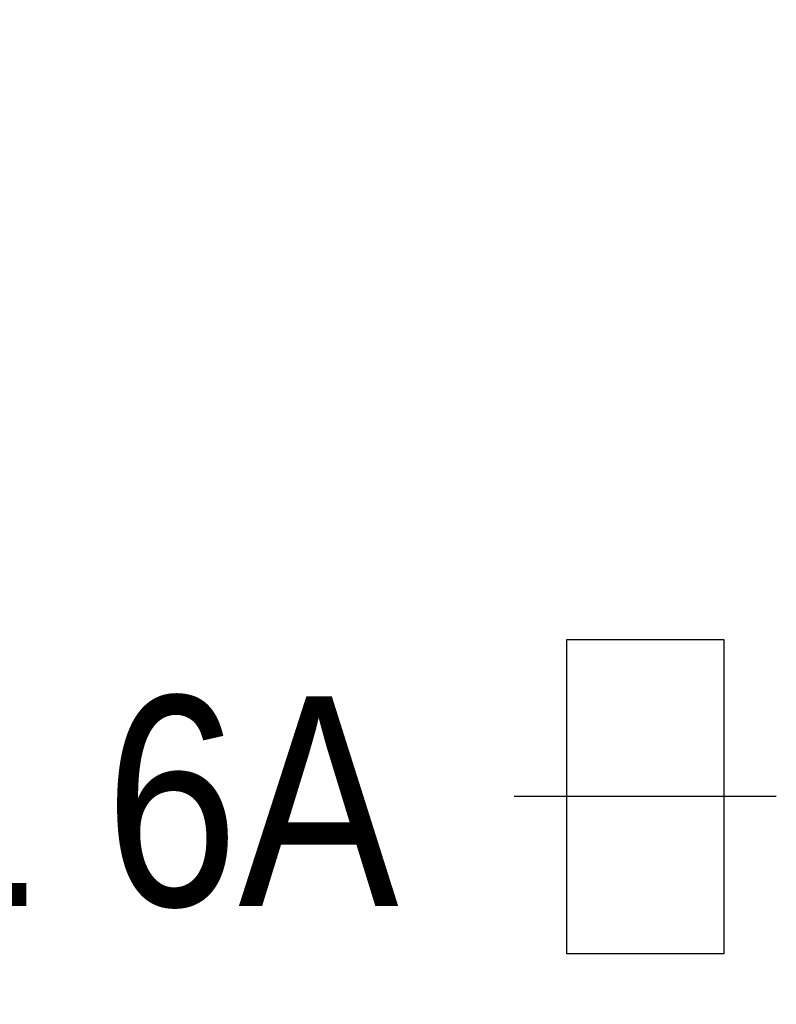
# Model space of a CAD drawing. Header units: metres. Extents: x 0 to 6498863, y 0 to 5963305.
# Tile 59 of 84: x 6498415 to 6498422, y 5963191 to 5963201. Entities that reach past the tile are written whole.
import ezdxf
from ezdxf import colors
from ezdxf.entities.mleader import LeaderData, LeaderLine
from ezdxf.math import Vec2, Vec3

# ---------------------------------------------------------------- set-up
doc = ezdxf.new("R2010")
doc.units = ezdxf.units.M
doc.header["$MEASUREMENT"] = 0
doc.layers.add('E_proj_ośw_latarnia 8650_obw. 200', color=1, linetype='CONTINUOUS', lineweight=30)
doc.layers.add('E_proj_urządzenia_obw. 200', color=1, linetype='CONTINUOUS', lineweight=25)
doc.styles.add('Andy 14', font='arial.ttf', dxfattribs={"height": 2.8})
doc.styles.add('Narrow', font='ARIALN.TTF', dxfattribs={"height": 2})

msp = doc.modelspace()

# ---------------------------------------------------------------- linework, layer by layer
at = {"layer": 'E_proj_urządzenia_obw. 200', "linetype": 'Continuous', "ltscale": 0.1}
msp.add_line((6498422.3022, 5963193.2384), (6498419.8022, 5963193.2384), dxfattribs=at)
msp.add_lwpolyline([(6498421.8022, 5963191.7384), (6498420.3022, 5963191.7384), (6498420.3022, 5963194.7384), (6498421.8022, 5963194.7384)], close=True, dxfattribs=at)

# ---------------------------------------------------------------- texts
at = {"layer": 'E_proj_urządzenia_obw. 200', "insert": (6498414.8785, 5963193.1811), "char_height": 2, "attachment_point": 5, "style": 'Narrow'}
msp.add_mtext('D01 6A', dxfattribs=at)

# ---------------------------------------------------------------- next in the draw order: leaders
at = {"layer": 'E_proj_ośw_latarnia 8650_obw. 200', "lineweight": 20}
ml = msp.add_multileader_mtext('Standard', dxfattribs=at)
ml.set_content('\\A1;{\\fArial|b1|i0|c238|p34;\\H0.35x; \\H2.85714x;LT 206}\\P{\\fArial Narrow|b0|i0|c0|p34;\\H0.9x;słup - \\fArial Narrow|b0|i0|c238|p34;10\\fArial Narrow|b0|i0|c0|p34;m}', color=256, style='Andy 14')
ml.set_leader_properties()
ml.build(insert=Vec2(0, 0))
ml.multileader.update_dxf_attribs({"has_text_frame": 1, "text_right_attachment_type": 6, "dogleg_length": 0.36, "arrow_head_size": 0.18})
ctx = ml.context
ctx.base_point, ctx.char_height, ctx.arrow_head_size, ctx.landing_gap_size, ctx.plane_origin = Vec3(6498402.1575, 5963210.3868), 2, 0.18, 0.8, Vec3(6498312.1823, 5963432.4324)
ctx.right_attachment = 6
notes = []
notes.append((ctx, [(0, (0, 0, 0), (0, 0), (1, 0), 1, [])]))
ctx.mtext.insert, ctx.mtext.defined_height, ctx.mtext.line_spacing_factor, ctx.mtext.flow_direction = Vec3(6498402.9575, 5963211.6367), 1.3196, 0.9, 5
ctx.mtext.has_bg_fill, ctx.mtext.bg_color, ctx.mtext.bg_scale_factor, ctx.mtext.bg_transparency, ctx.mtext.use_window_bg_color = 1, -1073741824, 1.3, 0, 1
for ctx, leaders in notes:
    for number, flags, end, landing, length, lines in leaders:
        leader = LeaderData()
        leader.index, (leader.has_last_leader_line, leader.has_dogleg_vector, leader.attachment_direction) = number, flags
        leader.last_leader_point, leader.dogleg_vector, leader.dogleg_length = Vec3(end), Vec3(landing), length
        for number, points, colour, breaks in lines:
            line = LeaderLine()
            line.index, line.vertices, line.color, line.breaks = number, Vec3.list(points), colors.encode_raw_color(colour), breaks
            leader.lines.append(line)
        ctx.leaders.append(leader)

doc.saveas('drawing.dxf')
